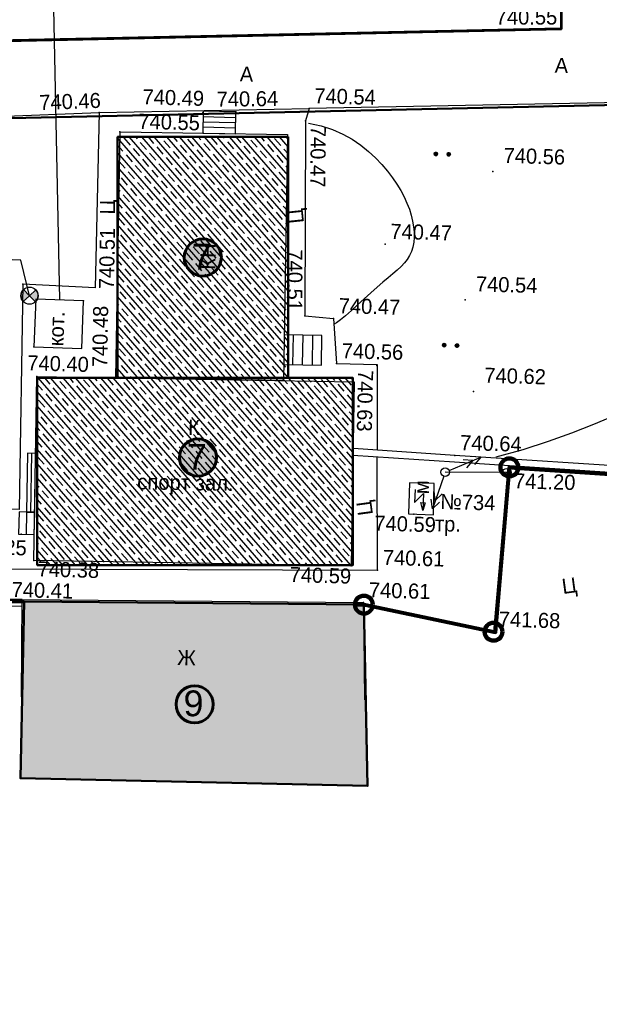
# Model space of a CAD drawing. Header units: millimetres. Extents: x -257011 to 237647566, y 2784933 to 6706507.
# Tile 246 of 256: x 10297659 to 10331395, y 4895953 to 4953214. Entities that reach past the tile are written whole.
import ezdxf

# ---------------------------------------------------------------- set-up
doc = ezdxf.new("R2010")
doc.units = ezdxf.units.MM
doc.header["$LTSCALE"] = 1000
doc.header["$PDMODE"] = 32
doc.header["$PDSIZE"] = 0.3
for name, pattern in [('Д_ТРОТ_ТРУБА', [3, 1.5, -1.5]), ('ДОРОГИ_СТРОЯЩ', [9, 8, -1]), ('Контура низ откосов  Штриховая 0.1-0.5 - - - - - - -', [0.6, 0.1, -0.5])]:
    doc.linetypes.add(name, pattern=pattern)
for name, color, linetype in [('(002) Рамка', 7, 'Continuous'), ('(003) Пункты', 7, 'Continuous'), ('(004) Точки рельефа', 7, 'Continuous'), ('(007) Здания', 7, 'Continuous'), ('(013) Газ', 40, 'ИК_Газопровод -------г--------'), ('(016) Кабель', 1, 'Continuous'), ('(022) Возд. Линии', 7, 'Continuous'), ('(025) Дорога', 7, 'Continuous'), ('(031) Горизонтали', 42, 'Continuous'), ('(035) Откосы', 7, 'Continuous'), ('(036) Растительность', 7, 'Continuous'), ('(040) Ограда', 7, 'Continuous')]:
    doc.layers.add(name, color=color, linetype=linetype)
doc.styles.add('BM-431', font='txt')
doc.styles.add('D-431', font='txt', dxfattribs={"width": 2})
doc.styles.add('P-131', font='txt')
doc.styles.add('Roman', font='romans')
doc.styles.add('S', font='txtwr', dxfattribs={"oblique": 15})
doc.styles.get("Standard").update_dxf_attribs({"font": 'ARIALN.TTF'})
doc.linetypes.add('FENCELINE2', pattern='A,6.35,-2.54,[132,ltypeshp.shx,S=2.54,R=0,X=-2.54,Y=0],-2.54,25.4', length=36.83)
doc.linetypes.add('KANALIS_K', pattern='A,1,["<",Standard,S=1.8,R=0,X=-0.9,Y=-0.9],3,-1,["К",Standard,S=1.8,R=0,X=-0.9,Y=-0.9],-1,10', length=16)
doc.linetypes.add('ИК_Воздушка ------- --------', pattern='A,9,-0.6,["Z",Standard,S=1.2,R=70,X=0.6,Y=-0.65],-1', length=10.6)
doc.linetypes.add('ИК_Газопровод -------г--------', pattern='A,9,-0.6,["Г",Standard,S=1.2,R=0,X=0,Y=-0.6],-1.2', length=10.8)
doc.linetypes.add('ОГРАДА_БЕТ', pattern='A,4,["|",Standard,S=0.8,R=0,X=0,Y=-0.8],4', length=8)
doc.linetypes.add('ПОДПОРНАЯ СТЕНКА', pattern='A,2,["V",Standard,S=1.2,R=0,X=0,Y=-1.2],0.2,["V",Standard,S=0.8,R=0,X=0,Y=-0.8],0.25,["V",Standard,S=0.3,R=0,X=0,Y=-0.3],0.25', length=2.7)
pattern_1 = [(311, (0, -697984.5), (415.09027, 360.832466), []), (311, (-27.05, -698371.3), (415.09027, 360.832466), [550, -275])]

# ---------------------------------------------------------------- blocks, each defined once
blk = doc.blocks.new('tr')
at = {"layer": '(016) Кабель', "color": 0}
for p, q in [((-0.49, 0.96), (-0.51, -0.54)), ((-0.51, -0.54), (0.51, 0.54)), ((0.51, 0.54), (0.48, -1.46)), ((0.48, -1.46), (0.24, -0.55)), ((0.24, -0.55), (0.74, -0.56)), ((0.74, -0.56), (0.48, -1.46))]:
    blk.add_line(p, q, dxfattribs=at)
blk = doc.blocks.new('STOLB')
at = {"layer": '(022) Возд. Линии'}
blk.add_circle((0, 0), 0.25, dxfattribs=at)
blk = doc.blocks.new('strela1')
at = {"layer": '(022) Возд. Линии'}
for p, q in [((-2, 0), (-1.5, 0.25)), ((0, 0), (-2, 0)), ((-2, 0), (-1.5, -0.25)), ((-1.5, 0), (-1, 0.25)), ((-1.5, 0), (-1, -0.25))]:
    blk.add_line(p, q, dxfattribs=at)
blk = doc.blocks.new('strela2')
at = {"layer": '(022) Возд. Линии'}
for p, q in [((0, 0), (2, 0)), ((1.5, 0), (1, 0.25)), ((1.5, 0), (1, -0.25)), ((2, 0), (1.5, 0.25)), ((2, 0), (1.5, -0.25))]:
    blk.add_line(p, q, dxfattribs=at)
blk = doc.blocks.new('*U1762')
at = {"layer": '(022) Возд. Линии'}
for name, p, rotation in [('strela2', (0.228, 0.102), 24.07915004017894), ('strela1', (-0.075, -0.241), 72.66695852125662)]:
    blk.add_blockref(name, p, dxfattribs=dict(at, rotation=rotation))
blk = doc.blocks.new('I00110')
h = blk.add_hatch(color=7)
edge = h.paths.add_edge_path()
edge.add_line((0, 0), (-0.71, 0.71))
edge.add_arc((0, 0), 1, 135, 225)
edge.add_line((-0.71, -0.71), (0, 0))
edge = h.paths.add_edge_path()
edge.add_line((0, 0), (0.71, -0.71))
edge.add_arc((0, 0), 1, 315, 405)
edge.add_line((0.71, 0.71), (0, 0))
at = {"color": 7}
for points in [[(0, 0), (-0.71, 0.71, 0.414214), (-0.71, -0.71)], [(0, 0), (0.71, -0.71, 0.414214), (0.71, 0.71)]]:
    blk.add_lwpolyline(points, format="xyb", close=True, dxfattribs=at)
blk.add_lwpolyline([(0.02, 0), (0.02, 0)], dxfattribs=at)
blk.add_circle((0, 0), 1)
at = {"color": 4, "linetype": 'Continuous', "style": 'S', "oblique": 15}
blk.add_attdef('G', (1.38, 0.22), '', height=2, dxfattribs=at)
at = {"color": 4, "style": 'S', "oblique": 15}
blk.add_attdef('Z', (1.48, -2.3), '', height=2, dxfattribs=at)
blk = doc.blocks.new('*X70')
at = {"color": 0}
for p, q in [((1.8, 2.04), (2.2, 2.04)), ((1.8, 2.03), (2.2, 2.03)), ((1.8, 2.02), (2.2, 2.02)), ((1.8, 2.01), (2.2, 2.01)), ((1.8, 2), (2.2, 2)), ((1.8, 1.99), (2.2, 1.99)), ((1.8, 1.98), (2.2, 1.98)), ((1.8, 1.97), (2.2, 1.97)), ((1.8, 1.96), (2.2, 1.96)), ((1.81, 2.07), (2.19, 2.07)), ((1.81, 2.06), (2.19, 2.06)), ((1.81, 2.05), (2.19, 2.05)), ((1.81, 1.95), (2.19, 1.95)), ((1.81, 1.94), (2.19, 1.94)), ((1.81, 1.93), (2.19, 1.93)), ((1.82, 2.09), (2.18, 2.09)), ((1.82, 2.08), (2.18, 2.08)), ((1.82, 1.92), (2.18, 1.92)), ((1.82, 1.91), (2.18, 1.91)), ((1.83, 2.11), (2.17, 2.11)), ((1.83, 2.1), (2.17, 2.1)), ((1.83, 1.9), (2.17, 1.9)), ((1.83, 1.89), (2.17, 1.89)), ((1.84, 2.12), (2.16, 2.12)), ((1.84, 1.88), (2.16, 1.88)), ((1.85, 2.13), (2.15, 2.13)), ((1.85, 1.87), (2.15, 1.87)), ((1.86, 2.14), (2.14, 2.14)), ((1.86, 1.86), (2.14, 1.86)), ((1.87, 2.15), (2.13, 2.15)), ((1.87, 1.85), (2.13, 1.85)), ((1.88, 2.16), (2.12, 2.16)), ((1.88, 1.84), (2.12, 1.84)), ((1.9, 2.17), (2.11, 2.17)), ((1.9, 1.83), (2.11, 1.83)), ((1.91, 2.18), (2.09, 2.18)), ((1.91, 1.82), (2.09, 1.82)), ((1.94, 2.19), (2.06, 2.19)), ((1.94, 1.81), (2.06, 1.81))]:
    blk.add_line(p, q, dxfattribs=at)
blk = doc.blocks.new('I04100')
blk.add_circle((0, 0), 0.2)
blk.add_blockref('*X70', (-2, -2))
blk = doc.blocks.new('kjvklglhl')
at = {"layer": '(004) Точки рельефа'}
blk.add_lwpolyline([(343.958, 447.537), (343.404, 449.591), (339.791, 449.631)], dxfattribs=at)
for p in [(374.417, 463.962), (359.915, 458.878), (347.714, 458.292), (353.749, 458.453), (355.654, 458.564), (359.729, 458.16), (348.951, 457.217), (370.712, 455.511), (364.563, 451.12), (343.552, 448.203), (369.312, 447.999), (343.958, 447.537), (347.11, 447.324), (360.008, 446.807), (361.679, 446.715), (344.297, 444.574), (361.928, 444.097), (364.287, 444.056), (344.521, 442.851), (349.121, 442.916), (369.953, 442.703), (368.969, 438.952), (372.018, 438.03), (366.684, 435.457), (343.857, 433.658), (363.113, 432.368), (344.645, 432.152), (364.657, 432.152), (363.898, 430.241), (371.503, 428.751)]:
    blk.add_point(p, dxfattribs=at)
at = {"layer": '(007) Здания'}
for points in [[(348.956, 457.212), (358.705, 457.324), (358.87, 443.017), (349.121, 442.904)], [(347.11, 447.324), (344.323, 447.35), (344.297, 444.569), (347.084, 444.543)], [(344.521, 442.851), (362.992, 443.064), (363.116, 432.368), (344.645, 432.155)]]:
    blk.add_lwpolyline(points, close=True, dxfattribs=at)
for points in [[(380.363, 438.524), (368.969, 438.952), (363.048, 439.174)], [(344.146, 424.2), (344.037, 429.856), (363.898, 430.241), (364.117, 424.587)], [(344.037, 429.856), (338.903, 429.757)]]:
    blk.add_lwpolyline(points, dxfattribs=at)
at = {"layer": '(013) Газ', "linetype": 'ИК_Воздушка ------- --------', "ltscale": 0.5, "flags": 128}
blk.add_lwpolyline([(292.909, 529.889), (292.062, 534.008), (300.797, 535.523), (378.045, 536.01), (380.152, 536.01), (380.512, 520.117), (378.614, 520.082), (373.886, 519.972), (374, 516.282), (339.283, 515.209), (339.606, 502.365), (340.619, 488.79), (341.059, 475.484), (341.059, 475.484), (344.329, 475.58), (345.717, 447.337), (345.717, 447.337)], dxfattribs=at)
at = {"layer": '(016) Кабель', "color": 0}
blk.add_lwpolyline([(366.363, 435.467), (367.812, 435.467), (367.812, 435.467), (367.812, 437.282), (366.363, 437.282), (366.363, 435.467)], close=True, dxfattribs=at)
at = {"layer": '(022) Возд. Линии'}
blk.add_lwpolyline([(372.018, 438.03), (368.423, 437.961)], dxfattribs=at)
at = {"layer": '(025) Дорога', "linetype": 'Д_ТРОТ_ТРУБА', "flags": 128}
blk.add_lwpolyline([(269.368, 515.247), (270.684, 506.001), (279.473, 507.345), (281.553, 506.423), (308.542, 510.883), (312.531, 513.649), (318.524, 513.838), (330.524, 514.19), (333.406, 460.634), (331.811, 454.811, 1.56758), (332.906, 443.73, 0.509364), (333.962, 453.359), (336.672, 456.912), (338.021, 457.657), (347.714, 458.292), (347.773, 448.108), (343.552, 448.203), (343.703, 435.09)], format="xyb", dxfattribs=at)
for points in [[(374.417, 463.962), (336.083, 462.055), (335.462, 474.337), (374.094, 475.423), (374.417, 463.962)], [(400.149, 460.773), (359.915, 458.878), (359.729, 458.16), (360.008, 446.807), (361.679, 446.715), (361.928, 444.097), (364.287, 444.097), (364.441, 439.128)], [(343.699, 435.09), (342.281, 435.074), (342.476, 431.613), (364.657, 432.152), (364.453, 438.721)]]:
    blk.add_lwpolyline(points, dxfattribs=at)
at = {"layer": '(025) Дорога', "linetype": 'Контура низ откосов  Штриховая 0.1-0.5 - - - - - - -'}
blk.add_lwpolyline([(347.714, 458.292), (359.915, 458.878)], dxfattribs=at)
at = {"layer": '(025) Дорога', "linetype": 'Д_ТРОТ_ТРУБА', "ltscale": 10000, "flags": 128}
for points in [[(355.654, 458.564), (353.753, 458.542), (353.768, 457.267), (355.668, 457.289)], [(361.054, 443.982), (361.034, 445.701), (358.84, 445.676), (358.86, 443.957)], [(344.103, 438.373), (344.142, 434.951), (344.612, 434.956), (344.573, 438.378)], [(343.7, 434.946), (343.715, 433.647), (344.627, 433.657), (344.612, 434.956)]]:
    blk.add_lwpolyline(points, close=True, dxfattribs=at)
for points in [[(353.756, 458.242), (355.657, 458.242)], [(355.661, 457.927), (353.76, 457.905)], [(355.665, 457.609), (353.764, 457.609)], [(359.392, 443.963), (359.372, 445.682)], [(359.957, 443.969), (359.937, 445.688)], [(360.532, 443.976), (360.512, 445.695)], [(344.338, 438.375), (344.377, 434.953)], [(344.171, 433.652), (344.156, 434.951)]]:
    blk.add_lwpolyline(points, dxfattribs=at)
at = {"layer": '(031) Горизонтали', "flags": 128}
for points in [[(359.91, 458.021), (360.643, 457.887), (361.313, 457.692), (361.924, 457.445), (362.481, 457.155), (362.987, 456.831), (363.445, 456.481), (363.86, 456.114), (364.235, 455.739), (364.574, 455.363), (364.878, 454.99), (365.148, 454.618), (365.386, 454.251), (365.592, 453.888), (365.768, 453.53), (365.915, 453.179), (366.034, 452.836), (366.126, 452.5), (366.191, 452.174), (366.229, 451.859), (366.239, 451.557), (366.222, 451.267), (366.176, 450.992), (366.103, 450.734), (366.002, 450.492), (365.873, 450.267), (365.715, 450.054), (365.528, 449.844), (365.313, 449.631), (365.069, 449.406), (364.796, 449.164), (364.494, 448.896), (364.164, 448.595), (363.806, 448.258), (363.434, 447.9), (363.063, 447.54), (362.706, 447.197), (362.379, 446.89), (362.096, 446.638), (361.872, 446.459), (361.722, 446.374)], [(371.362, 438.931), (372.932, 439.407), (374.384, 439.921), (375.734, 440.457), (376.995, 440.997), (378.183, 441.526)]]:
    blk.add_lwpolyline(points, dxfattribs=at)
at = {"layer": '(035) Откосы', "linetype": 'ПОДПОРНАЯ СТЕНКА', "ltscale": 0.5, "flags": 128}
blk.add_lwpolyline([(372.091, 438.434), (371.503, 428.751), (371.503, 428.751)], dxfattribs=at)
at = {"layer": '(040) Ограда', "linetype": 'ОГРАДА_БЕТ', "ltscale": 0.5, "flags": 128}
for points in [[(380.348, 438.124), (368.954, 438.552), (363.033, 438.774)], [(344.044, 429.456), (338.911, 429.357)]]:
    blk.add_lwpolyline(points, dxfattribs=at)
at = {"layer": '(003) Пункты', "xscale": 0.5, "yscale": 0.5, "zscale": 0.5}
blk.add_blockref('I00110', (343.958, 447.537), dxfattribs=at)
at = {"layer": '(016) Кабель', "color": 0, "linetype": 'ByBlock', "xscale": 0.5, "yscale": 0.5, "zscale": 0.5}
blk.add_blockref('tr', (366.95, 436.421), dxfattribs=at)
at = {"layer": '(022) Возд. Линии'}
for name, p in [('*U1762', (368.423, 437.961)), ('STOLB', (368.423, 437.961)), ('STOLB', (372.018, 438.03))]:
    blk.add_blockref(name, p, dxfattribs=at)
at = {"layer": '(036) Растительность', "linetype": 'Continuous', "xscale": 0.5, "yscale": 0.5, "zscale": 0.5}
for p in [(367.366, 456.447), (368.116, 456.447), (368.161, 445.346), (368.911, 445.346)]:
    blk.add_blockref('I04100', p, dxfattribs=at)
at = {"layer": '(004) Точки рельефа', "style": 'D-431'}
for s, rotation, p in [('740.55', 1.6107, (370.64, 464.061)), ('740.64', 2.2043, (354.54, 458.83)), ('740.46', 3.7485, (344.242, 458.343)), ('740.47', 270.9944, (360.049, 457.878)), ('740.51', 90.4859, (348.855, 448.04)), ('740.51', 271.4093, (358.888, 450.65)), ('740.48', 90.6608, (348.595, 443.495)), ('740.63', 270.2595, (363.203, 443.76))]:
    blk.add_text(s, height=0.875, rotation=rotation, dxfattribs=at).set_placement(p)
for s, p in [('740.54', (360.202, 459.193)), ('740.49', (350.212, 458.849)), ('740.55', (350.01, 457.42)), ('740.56', (371.312, 456.031)), ('740.47', (364.85, 451.435)), ('740.54', (369.912, 448.519)), ('740.47', (361.967, 447.03)), ('740.56', (362.216, 444.412)), ('740.40', (343.943, 443.196)), ('740.62', (370.553, 443.223)), ('740.64', (369.257, 439.267)), ('741.20', (372.446, 437.131)), ('740.59', (364.395, 434.447)), ('740.25', (340.63, 432.43)), ('740.61', (364.944, 432.467)), ('740.38', (344.877, 431.234)), ('740.59', (359.55, 431.319)), ('740.61', (364.185, 430.556)), ('740.41', (343.398, 429.994)), ('741.68', (371.791, 429.066))]:
    blk.add_text(s, height=0.875, dxfattribs=at).set_placement(p)
at = {"layer": '(007) Здания', "color": 0, "style": 'P-131'}
for s, rotation, p in [('КН', 90, (354.714, 449.341)), ('К', 1, (353.41, 439.703))]:
    blk.add_text(s, height=0.88, rotation=rotation, dxfattribs=at).set_placement(p)
at = {"layer": '(007) Здания', "color": 0, "linetype": 'Continuous', "style": 'BM-431'}
blk.add_text('кот.', height=0.88, rotation=89.4626, dxfattribs=at).set_placement((346.012, 444.639))
at = {"layer": '(007) Здания', "color": 0, "style": 'P-131'}
blk.add_text('Ж', height=0.88, dxfattribs=at).set_placement((353.144, 426.31))
at = {"layer": '(007) Здания', "color": 0, "insert": (350.527, 437.338), "char_height": 0.88, "width": 9.38935, "attachment_point": 1, "rotation": 0.6608, "style": 'BM-431'}
blk.add_mtext('спорт зал.', dxfattribs=at)
at = {"layer": '(016) Кабель', "color": 0}
for s, rotation, style, p in [('м', 90.6373, 'P-131', (367.518, 436.644)), ('№734', 0.0381, 'D-431', (368.194, 435.806))]:
    blk.add_text(s, height=0.875, rotation=rotation, dxfattribs=dict(at, style=style)).set_placement(p)
at = {"layer": '(016) Кабель', "color": 0, "style": 'BM-431'}
blk.add_text('тр.', height=0.875, dxfattribs=at).set_placement((367.919, 434.514))
at = {"layer": '(025) Дорога', "linetype": 'ДОРОГИ_СТРОЯЩ', "style": 'BM-431'}
for p in [(374.139, 461.355), (355.835, 460.335)]:
    blk.add_text('A', height=0.875, dxfattribs=at).set_placement(p)
for rotation, p in [(90.847, (348.792, 452.392)), (97.5531, (359.81, 452.227)), (99.3824, (364.301, 435.381)), (9.3824, (375.482, 431.066))]:
    blk.add_text('Ц', height=0.875, rotation=rotation, dxfattribs=at).set_placement(p)

msp = doc.modelspace()

# ---------------------------------------------------------------- hatches: boundary and pattern name
at = {"linetype": 'KANALIS_K', "ltscale": 1000}
h = msp.add_hatch(dxfattribs=at)
h.set_pattern_fill('JIS_STN_1E', color=252, scale=550, angle=266, style=0)
h.set_pattern_definition(pattern_1)
h.paths.add_polyline_path([(10303356.08, 4932378.884), (10313276.959, 4932378.884), (10313276.959, 4946392.648), (10303356.08, 4946392.648)])
h.paths.add_polyline_path([(10298678.166, 4932378.884), (10317049.016, 4932378.884), (10317049.016, 4921492.765), (10298678.166, 4921492.765)])
at = {"lineweight": 50}
h = msp.add_hatch(color=1, dxfattribs=at)
h.set_gradient(color1=(255, 255, 255), one_color=1, tint=1)
h.paths.add_polyline_path([(10307235.846, 4939385.766, 1), (10309397.192, 4939385.766, 1)])
h = msp.add_hatch(color=1, dxfattribs=at)
h.set_gradient(color1=(255, 255, 255), one_color=1, tint=1)
h.paths.add_polyline_path([(10306954.469, 4927753.814, 1), (10309115.815, 4927753.814, 1)])
at = {"linetype": 'KANALIS_K', "ltscale": 1000}
h = msp.add_hatch(dxfattribs=at)
h.set_pattern_fill('JIS_STN_1E', color=252, scale=550, angle=266, style=0)
h.set_pattern_definition(pattern_1)
h.paths.add_polyline_path([(10317690.983, 4919194.727), (10297926.029, 4919379.075), (10297697.459, 4909100.317), (10317902.986, 4908651.004)])
h.paths.add_polyline_path([(10364005.562, 4924229.439), (10342284.101, 4925782.145), (10341749.121, 4918298.094), (10363302.137, 4916757.429)])
h.paths.add_polyline_path([(10342287.801, 4926483.031), (10334391.701, 4927089.387), (10333641.14, 4915765.893), (10341530.155, 4915234.881)])
at = {"lineweight": 50}
h = msp.add_hatch(color=1, dxfattribs=at)
h.set_gradient(color1=(255, 255, 255), one_color=1, tint=1)
h.paths.add_polyline_path([(10306758.924, 4913401.387, 1), (10308920.27, 4913401.387, 1)])

# ---------------------------------------------------------------- linework, layer by layer
at = {"layer": '(002) Рамка', "color": 0, "lineweight": 60, "ltscale": 1000}
for centre in [(10308316.519, 4939385.766), (10308035.142, 4927753.814), (10307839.597, 4913401.387)]:
    msp.add_circle(centre, 1080.673, dxfattribs=at)
at = {"layer": '(022) Возд. Линии', "color": 6, "linetype": 'Continuous', "lineweight": 140}
for centre in [(10326158.328, 4927178.291), (10317690.983, 4919194.727), (10325238.527, 4917623.219)]:
    msp.add_circle(centre, 521.317, dxfattribs=at)
at = {"color": 1, "ltscale": 0.1, "const_width": 100}
msp.add_lwpolyline([(10367637.944, 5023208.002), (10339299.453, 5024769.19), (10290114.083, 5025809.325), (10285634.352, 5025904.059), (10257427.233, 5026376.474), (10250729.509, 5025983.612), (10215776.869, 5015070.061), (10233106.932, 4898993.33), (10264254.682, 4898247.469), (10291821.94, 4896007.11), (10292764.457, 4919427.217), (10317690.983, 4919194.727), (10325359.542, 4917598.022), (10326158.328, 4927178.291), (10334361.553, 4926634.552), (10334391.701, 4927089.387), (10342287.801, 4926483.031), (10342234.253, 4925785.708), (10364005.562, 4924229.439), (10366382.939, 4950429.179), (10366639.94, 4955746.218), (10366556.549, 4971011.341), (10367637.944, 5023208.002)], dxfattribs=at)
at = {"color": 5, "linetype": 'FENCELINE2', "lineweight": 80, "ltscale": 0.1}
for points in [[(10217212.007, 5015524.956), (10215776.869, 5015070.061), (10233106.932, 4898993.33), (10264254.682, 4898247.469), (10291821.94, 4896007.11), (10292764.457, 4919427.217), (10297926.029, 4919379.075)], [(10317169.689, 4919199.589), (10317690.983, 4919194.727), (10325359.542, 4917598.022), (10326158.328, 4927178.291), (10334361.553, 4926634.552), (10334391.701, 4927089.387), (10337441.78, 4926855.166)]]:
    msp.add_lwpolyline(points, dxfattribs=at)
at = {"lineweight": 30, "ltscale": 1000}
msp.add_lwpolyline([(10366558.958, 4954070.798), (10366382.939, 4950429.179), (10363039.34, 4950696.133), (10362828.153, 4948925.086), (10292673.993, 4947397.426), (10291253.598, 4946636.281), (10288491.666, 4943239.947), (10286502.532, 4944626.217), (10286502.532, 4993475.257)], dxfattribs=at)
at = {"lineweight": 50, "ltscale": 1000}
msp.add_lwpolyline([(10329186.014, 4964064.763), (10291002.532, 4964064.763), (10291002.532, 4953923.097, 0.422533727), (10293223.125, 4951891.429), (10329186.014, 4952667.687)], format="xyb", close=True, dxfattribs=at)
at = {"lineweight": 30, "ltscale": 1000}
msp.add_lwpolyline([(10291002.532, 4953923.097, 0.422533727), (10293223.125, 4951891.429), (10329186.014, 4952667.687), (10329186.014, 4954580.269)], format="xyb", dxfattribs=at)
at = {"lineweight": 50, "ltscale": 1000}
for points in [[(10362828.153, 4948925.086), (10354735.711, 4948748.867), (10292673.993, 4947397.426), (10291253.598, 4946636.281), (10288491.666, 4943239.947)], [(10363302.137, 4916757.429), (10364005.562, 4924229.439), (10342234.253, 4925785.708), (10342287.801, 4926483.031), (10334391.701, 4927089.387), (10334361.553, 4926634.552), (10326158.328, 4927178.291), (10325359.542, 4917598.022), (10317690.983, 4919194.727), (10297926.029, 4919379.075), (10297697.459, 4909100.317), (10317902.986, 4908651.004), (10317690.983, 4919194.727)]]:
    msp.add_lwpolyline(points, dxfattribs=at)
for points in [[(10303356.08, 4932378.884), (10313276.959, 4932378.884), (10313276.959, 4946392.648), (10303356.08, 4946392.648)], [(10298678.166, 4932378.884), (10317049.016, 4932378.884), (10317049.016, 4921492.765), (10298678.166, 4921492.765)]]:
    msp.add_lwpolyline(points, close=True, dxfattribs=at)

# ---------------------------------------------------------------- block references
at = {"lineweight": 5, "xscale": 999.9999999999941, "yscale": 999.9999999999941, "zscale": 999.9999999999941, "rotation": 358.3893224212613}
msp.add_blockref('kjvklglhl', (9941829.75, 4499471.197), dxfattribs=at)

# ---------------------------------------------------------------- texts
at = {"color": 250, "char_height": 1500, "width": 156685.73039, "attachment_point": 6, "style": 'Roman'}
for s, insert in [('\\pt64500;{\\fArial|b0|i0|c0|p34;7}', (10308836.423, 4939429.097, 0)), ('\\pt64500;{\\fArial|b0|i0|c0|p34;7}', (10308555.046, 4927797.145, 0)), ('\\pt64500;{\\fArial|b0|i0|c0|p34;9}', (10308359.501, 4913444.718, 0))]:
    msp.add_mtext(s, dxfattribs=dict(at, insert=insert))

doc.saveas('drawing.dxf')
